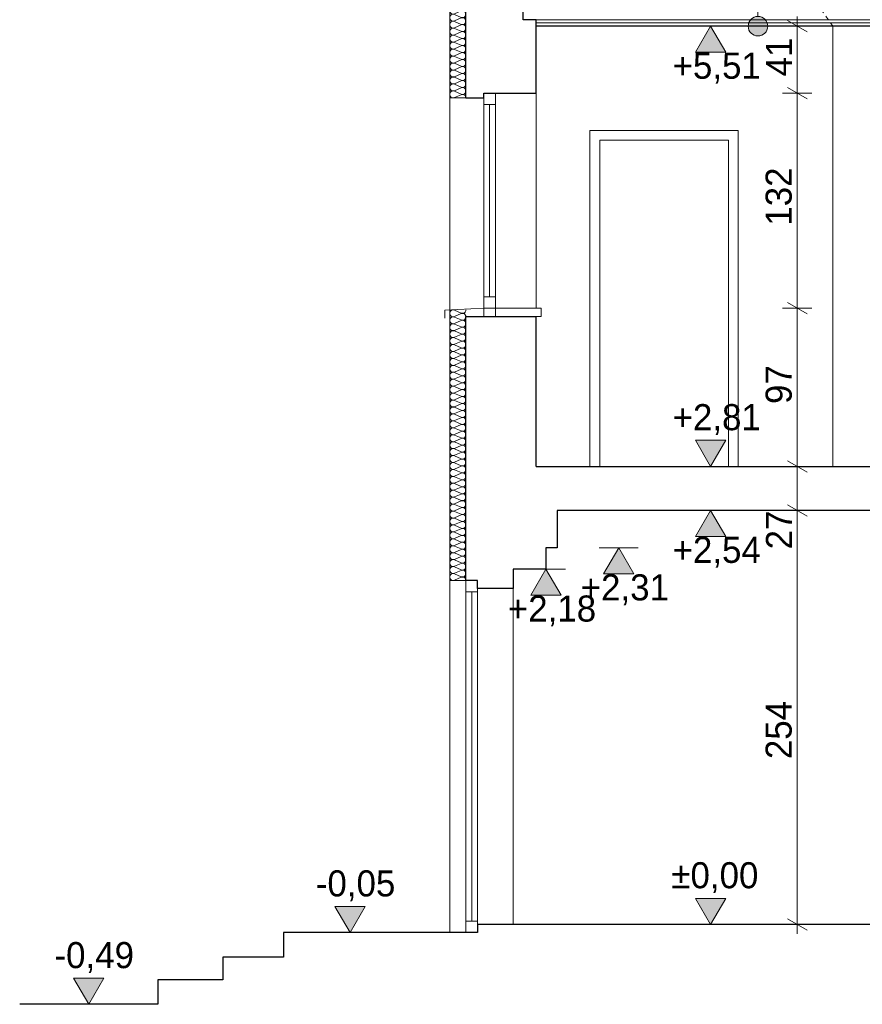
# Model space of a CAD drawing. Extents: x -623047 to -259286, y -27077 to 153279.
# Tile 23 of 190: x -493767 to -488600, y -12820 to -6780. Entities that reach past the tile are written whole.
import ezdxf

# ---------------------------------------------------------------- set-up
doc = ezdxf.new("R2010")
doc.units = 0
doc.header["$MEASUREMENT"] = 0
doc.linetypes.add('Hidden Line', pattern=[50, 25, -25])
for name, color, linetype in [('Inwent Izolacje', 7, 'Continuous'), ('INWENT OPISY', 7, 'Continuous'), ('INWENT WYMIARY', 7, 'Continuous')]:
    doc.layers.add(name, color=color, linetype=linetype)
doc.layers.add('Inwent Izolacje_Nr_Pióra__2', color=7, linetype='Continuous', lineweight=13, true_color=0x7f7f7f)
doc.layers.add('INWENT.ŚCIANY_Nr_Pióra__3', color=7, linetype='Continuous', lineweight=13, true_color=0xff6600)
for name, color, linetype, lineweight in [('INWENT KONST. DREWNIANA_Nr_Pióra__1', 7, 'Continuous', 25), ('INWENT KONST. DREWNIANA_Nr_Pióra__21', 7, 'Continuous', 9), ('INWENT OPISY_Nr_Pióra__21', 7, 'Continuous', 9), ('INWENT STROPY_Nr_Pióra__1', 7, 'Continuous', 25), ('INWENT TEREN_Nr_Pióra__1', 7, 'Continuous', 25), ('INWENT WYMIARY_Nr_Pióra__21', 7, 'Continuous', 9), ('INWENT. DRZWI_Nr_Pióra__5', 7, 'Continuous', 13), ('INWENT. OKNA_Nr_Pióra__5', 7, 'Continuous', 13), ('INWENT.ŚCIANY_Nr_Pióra__21', 7, 'Continuous', 9), ('INWENT.ŚCIANY_Nr_Pióra__5', 7, 'Continuous', 13), ('Istniejące schody_Nr_Pióra__1', 7, 'Continuous', 25), ('Istniejące stropy_Nr_Pióra__1', 7, 'Continuous', 25), ('Istniejące stropy_Nr_Pióra__21', 7, 'Continuous', 9)]:
    doc.layers.add(name, color=color, linetype=linetype, lineweight=lineweight)
doc.styles.add('GENERATED_STYLE_2', font='txt')
doc.dimstyles.new('GENERATED_STYLE__2', dxfattribs={"dimtxt": 160.000002, "dimasz": 91.2, "dimexe": 0.18, "dimexo": 0, "dimgap": 0.09, "dimtad": 1, "dimdec": 0, "dimlfac": 0.1, "dimzin": 0, "dimdsep": 46, "dimtxsty": 'GENERATED_STYLE_2', "dimblk": 'ARROWHEAD_2', "dimblk1": 'ARROWHEAD_2', "dimblk2": 'ARROWHEAD_2', "dimcen": 0.09, "dimclrd": 7, "dimclre": 7, "dimclrt": 7, "dimazin": 0, "dimtfac": 1, "dimtdec": 4, "dimtmove": 0, "dimatfit": 3, "dimfxl": 0, "dimtolj": 1, "dimtzin": 0, "dimarcsym": 0})

# ---------------------------------------------------------------- blocks, each defined once
blk = doc.blocks.new('Izolacja cieplna 14_104', base_point=(-491030.2, -4904.6))
at = {"layer": 'Inwent Izolacje_Nr_Pióra__2', "linetype": 'Continuous'}
for p, q in [((-491100.4, -4906.4), (-491060, -4924.2)), ((-491060, -4927.8), (-491100.4, -4945.6)), ((-491100.4, -4949.2), (-491060, -4967)), ((-491060, -4970.6), (-491100.4, -4988.5)), ((-491100.4, -4992), (-491060, -5009.9)), ((-491060, -5013.5), (-491100.4, -5031.3)), ((-491100.4, -5034.9), (-491060, -5052.7)), ((-491060, -5056.3), (-491100.4, -5074.1)), ((-491100.4, -5077.7), (-491060, -5095.5)), ((-491060, -5099.1), (-491100.4, -5116.9)), ((-491100.4, -5120.5), (-491060, -5138.3)), ((-491060, -5141.9), (-491100.4, -5159.7)), ((-491100.4, -5163.3), (-491060, -5181.1)), ((-491060, -5184.7), (-491100.4, -5202.5)), ((-491100.4, -5206.1), (-491060, -5224)), ((-491060, -5227.5), (-491100.4, -5245.4)), ((-491100.4, -5249), (-491060, -5266.8)), ((-491060, -5270.4), (-491100.4, -5288.2)), ((-491100.4, -5291.8), (-491060, -5309.6)), ((-491060, -5313.2), (-491100.4, -5331)), ((-491100.4, -5334.6), (-491060, -5352.4)), ((-491060, -5356), (-491100.4, -5373.8)), ((-491100.4, -5377.4), (-491060, -5395.2)), ((-491060, -5398.8), (-491100.4, -5416.6)), ((-491100.4, -5420.2), (-491060, -5438)), ((-491060, -5441.6), (-491100.4, -5459.5)), ((-491100.4, -5463), (-491060, -5480.9)), ((-491060, -5484.5), (-491100.4, -5502.3)), ((-491100.4, -5505.9), (-491060, -5523.7)), ((-491060, -5527.3), (-491100.4, -5545.1)), ((-491100.4, -5548.7), (-491060, -5566.5)), ((-491060, -5570.1), (-491100.4, -5587.9)), ((-491100.4, -5591.5), (-491060, -5609.3)), ((-491060, -5612.9), (-491100.4, -5630.7)), ((-491100.4, -5634.3), (-491060, -5652.1)), ((-491060, -5655.7), (-491100.4, -5673.5)), ((-491100.4, -5677.1), (-491060, -5695)), ((-491060, -5698.5), (-491100.4, -5716.4)), ((-491100.4, -5720), (-491060, -5737.8)), ((-491060, -5741.4), (-491100.4, -5759.2)), ((-491100.4, -5762.8), (-491060, -5780.6)), ((-491060, -5784.2), (-491100.4, -5802)), ((-491100.4, -5805.6), (-491060, -5823.4)), ((-491060, -5827), (-491100.4, -5844.8)), ((-491100.4, -5848.4), (-491060, -5866.2)), ((-491060, -5869.8), (-491100.4, -5887.6)), ((-491100.4, -5891.2), (-491060, -5909)), ((-491060, -5912.6), (-491100.4, -5930.5)), ((-491100.4, -5934), (-491060, -5951.9)), ((-491060, -5955.5), (-491100.4, -5973.3)), ((-491100.4, -5976.9), (-491060, -5994.7)), ((-491060, -5998.3), (-491100.4, -6016.1)), ((-491100.4, -6019.7), (-491060, -6037.5)), ((-491060, -6041.1), (-491100.4, -6058.9)), ((-491100.4, -6062.5), (-491060, -6080.3)), ((-491060, -6083.9), (-491100.4, -6101.7)), ((-491100.4, -6105.3), (-491060, -6123.1)), ((-491060, -6126.7), (-491100.4, -6144.5)), ((-491100.4, -6148.1), (-491060, -6166)), ((-491060, -6169.5), (-491100.4, -6187.4)), ((-491100.4, -6191), (-491060, -6208.8)), ((-491060, -6212.4), (-491100.4, -6230.2)), ((-491100.4, -6233.8), (-491060, -6251.6)), ((-491060, -6255.2), (-491100.4, -6273)), ((-491100.4, -6276.6), (-491060, -6294.4)), ((-491060, -6298), (-491100.4, -6315.8)), ((-491100.4, -6319.4), (-491060, -6337.2)), ((-491060, -6340.8), (-491100.4, -6358.6)), ((-491100.4, -6362.2), (-491060, -6380)), ((-491060, -6383.6), (-491100.4, -6401.5)), ((-491100.4, -6405), (-491060, -6422.9)), ((-491060, -6426.5), (-491100.4, -6444.3)), ((-491100.4, -6447.9), (-491060, -6465.7)), ((-491060, -6469.3), (-491100.4, -6487.1)), ((-491100.4, -6490.7), (-491060, -6508.5)), ((-491060, -6512.1), (-491100.4, -6529.9)), ((-491100.4, -6533.5), (-491060, -6551.3)), ((-491060, -6554.9), (-491100.4, -6572.7)), ((-491100.4, -6576.3), (-491060, -6594.1)), ((-491060, -6597.7), (-491100.4, -6615.5)), ((-491100.4, -6619.1), (-491060, -6637)), ((-491060, -6640.5), (-491100.4, -6658.4)), ((-491100.4, -6662), (-491060, -6679.8)), ((-491060, -6683.4), (-491100.4, -6701.2)), ((-491100.4, -6704.8), (-491060, -6722.6)), ((-491060, -6726.2), (-491100.4, -6744)), ((-491100.4, -6747.6), (-491060, -6765.4)), ((-491060, -6769), (-491100.4, -6786.8)), ((-491100.4, -6790.4), (-491060, -6808.2)), ((-491060, -6811.8), (-491100.4, -6829.6)), ((-491100.4, -6833.2), (-491060, -6851)), ((-491060, -6854.6), (-491100.4, -6872.5)), ((-491100.4, -6876), (-491060, -6893.9)), ((-491060, -6897.5), (-491100.4, -6915.3)), ((-491100.4, -6918.9), (-491060, -6936.7)), ((-491060, -6940.3), (-491100.4, -6958.1)), ((-491100.4, -6961.7), (-491060, -6979.5)), ((-491060, -6983.1), (-491100.4, -7000.9)), ((-491100.4, -7004.5), (-491060, -7022.3)), ((-491060, -7025.9), (-491100.4, -7043.7)), ((-491100.4, -7047.3), (-491060, -7065.1)), ((-491060, -7068.7), (-491100.4, -7086.5)), ((-491100.4, -7090.1), (-491060, -7108)), ((-491060, -7111.5), (-491100.4, -7129.4)), ((-491100.4, -7133), (-491060, -7150.8)), ((-491060, -7154.4), (-491100.4, -7172.2)), ((-491100.4, -7175.8), (-491060, -7193.6)), ((-491060, -7197.2), (-491100.4, -7215)), ((-491100.4, -7218.6), (-491060, -7236.4)), ((-491060, -7240), (-491100.4, -7257.8))]:
    blk.add_line(p, q, dxfattribs=at)
for centre, start_param, end_param in [((-491108.9, -4926), 2.728799, 6.695979), ((-491108.9, -4968.8), 2.728799, 6.695979), ((-491051.5, -4904.6), 5.870392, 7.853982), ((-491051.5, -4947.4), 5.870392, 9.837571), ((-491108.9, -5011.7), 2.728799, 6.695979), ((-491051.5, -4990.3), 5.870392, 9.837571), ((-491051.5, -5033.1), 5.870392, 9.837571), ((-491108.9, -5054.5), 2.728799, 6.695979), ((-491051.5, -5075.9), 5.870392, 9.837571), ((-491108.9, -5097.3), 2.728799, 6.695979), ((-491108.9, -5140.1), 2.728799, 6.695979), ((-491051.5, -5118.7), 5.870392, 9.837571), ((-491108.9, -5182.9), 2.728799, 6.695979), ((-491051.5, -5161.5), 5.870392, 9.837571), ((-491051.5, -5204.3), 5.870392, 9.837571), ((-491108.9, -5225.8), 2.728799, 6.695979), ((-491108.9, -5268.6), 2.728799, 6.695979), ((-491051.5, -5247.2), 5.870392, 9.837571), ((-491108.9, -5311.4), 2.728799, 6.695979), ((-491051.5, -5290), 5.870392, 9.837571), ((-491051.5, -5332.8), 5.870392, 9.837571), ((-491108.9, -5354.2), 2.728799, 6.695979), ((-491108.9, -5397), 2.728799, 6.695979), ((-491051.5, -5375.6), 5.870392, 9.837571), ((-491108.9, -5439.8), 2.728799, 6.695979), ((-491051.5, -5418.4), 5.870392, 9.837571), ((-491108.9, -5482.7), 2.728799, 6.695979), ((-491051.5, -5461.3), 5.870392, 9.837571), ((-491051.5, -5504.1), 5.870392, 9.837571), ((-491108.9, -5525.5), 2.728799, 6.695979), ((-491108.9, -5568.3), 2.728799, 6.695979), ((-491051.5, -5546.9), 5.870392, 9.837571), ((-491108.9, -5611.1), 2.728799, 6.695979), ((-491051.5, -5589.7), 5.870392, 9.837571), ((-491051.5, -5632.5), 5.870392, 9.837571), ((-491108.9, -5653.9), 2.728799, 6.695979), ((-491108.9, -5696.8), 2.728799, 6.695979), ((-491051.5, -5675.3), 5.870392, 9.837571), ((-491108.9, -5739.6), 2.728799, 6.695979), ((-491051.5, -5718.2), 5.870392, 9.837571), ((-491051.5, -5761), 5.870392, 9.837571), ((-491108.9, -5782.4), 2.728799, 6.695979), ((-491051.5, -5803.8), 5.870392, 9.837571), ((-491108.9, -5825.2), 2.728799, 6.695979), ((-491108.9, -5868), 2.728799, 6.695979), ((-491051.5, -5846.6), 5.870392, 9.837571), ((-491108.9, -5910.8), 2.728799, 6.695979), ((-491051.5, -5889.4), 5.870392, 9.837571), ((-491051.5, -5932.3), 5.870392, 9.837571), ((-491108.9, -5953.7), 2.728799, 6.695979), ((-491108.9, -5996.5), 2.728799, 6.695979), ((-491051.5, -5975.1), 5.870392, 9.837571), ((-491108.9, -6039.3), 2.728799, 6.695979), ((-491051.5, -6017.9), 5.870392, 9.837571), ((-491051.5, -6060.7), 5.870392, 9.837571), ((-491108.9, -6082.1), 2.728799, 6.695979), ((-491051.5, -6103.5), 5.870392, 9.837571), ((-491108.9, -6124.9), 2.728799, 6.695979), ((-491108.9, -6167.8), 2.728799, 6.695979), ((-491051.5, -6146.3), 5.870392, 9.837571), ((-491108.9, -6210.6), 2.728799, 6.695979), ((-491051.5, -6189.2), 5.870392, 9.837571), ((-491051.5, -6232), 5.870392, 9.837571), ((-491108.9, -6253.4), 2.728799, 6.695979), ((-491108.9, -6296.2), 2.728799, 6.695979), ((-491051.5, -6274.8), 5.870392, 9.837571), ((-491108.9, -6339), 2.728799, 6.695979), ((-491051.5, -6317.6), 5.870392, 9.837571), ((-491051.5, -6360.4), 5.870392, 9.837571), ((-491108.9, -6381.8), 2.728799, 6.695979), ((-491108.9, -6424.7), 2.728799, 6.695979), ((-491051.5, -6403.3), 5.870392, 9.837571), ((-491108.9, -6467.5), 2.728799, 6.695979), ((-491051.5, -6446.1), 5.870392, 9.837571), ((-491108.9, -6510.3), 2.728799, 6.695979), ((-491051.5, -6488.9), 5.870392, 9.837571), ((-491051.5, -6531.7), 5.870392, 9.837571), ((-491108.9, -6553.1), 2.728799, 6.695979), ((-491108.9, -6595.9), 2.728799, 6.695979), ((-491051.5, -6574.5), 5.870392, 9.837571), ((-491108.9, -6638.8), 2.728799, 6.695979), ((-491051.5, -6617.3), 5.870392, 9.837571), ((-491051.5, -6660.2), 5.870392, 9.837571), ((-491108.9, -6681.6), 2.728799, 6.695979), ((-491108.9, -6724.4), 2.728799, 6.695979), ((-491051.5, -6703), 5.870392, 9.837571), ((-491108.9, -6767.2), 2.728799, 6.695979), ((-491051.5, -6745.8), 5.870392, 9.837571), ((-491108.9, -6810), 2.728799, 6.695979), ((-491051.5, -6788.6), 5.870392, 9.837571), ((-491051.5, -6831.4), 5.870392, 9.837571), ((-491108.9, -6852.8), 2.728799, 6.695979), ((-491108.9, -6895.7), 2.728799, 6.695979), ((-491051.5, -6874.3), 5.870392, 9.837571), ((-491108.9, -6938.5), 2.728799, 6.695979), ((-491051.5, -6917.1), 5.870392, 9.837571), ((-491051.5, -6959.9), 5.870392, 9.837571), ((-491108.9, -6981.3), 2.728799, 6.695979), ((-491108.9, -7024.1), 2.728799, 6.695979), ((-491051.5, -7002.7), 5.870392, 9.837571), ((-491108.9, -7066.9), 2.728799, 6.695979), ((-491051.5, -7045.5), 5.870392, 9.837571), ((-491051.5, -7088.3), 5.870392, 9.837571), ((-491108.9, -7109.8), 2.728799, 6.695979), ((-491051.5, -7131.2), 5.870392, 9.837571), ((-491108.9, -7152.6), 2.728799, 6.695979), ((-491108.9, -7195.4), 2.728799, 6.695979), ((-491051.5, -7174), 5.870392, 9.837571), ((-491108.9, -7238.2), 2.728799, 6.695979), ((-491051.5, -7216.8), 5.870392, 9.837571), ((-491051.5, -7259.6), 1.570796, 3.554385)]:
    blk.add_ellipse(centre, major_axis=(0, -21.4), ratio=0.993401, start_param=start_param, end_param=end_param, dxfattribs=at)
blk = doc.blocks.new('Izolacja cieplna 14_106', base_point=(-491030.2, -8559.6))
at = {"layer": 'Inwent Izolacje_Nr_Pióra__2', "linetype": 'Continuous'}
for p, q in [((-491100.4, -8561.4), (-491060, -8579.1)), ((-491060, -8582.7), (-491100.4, -8600.4)), ((-491100.4, -8604), (-491060, -8621.7)), ((-491060, -8625.2), (-491100.4, -8643)), ((-491100.4, -8646.5), (-491060, -8664.2)), ((-491060, -8667.8), (-491100.4, -8685.5)), ((-491100.4, -8689.1), (-491060, -8706.8)), ((-491060, -8710.4), (-491100.4, -8728.1)), ((-491100.4, -8731.7), (-491060, -8749.4)), ((-491060, -8752.9), (-491100.4, -8770.6)), ((-491100.4, -8774.2), (-491060, -8791.9)), ((-491060, -8795.5), (-491100.4, -8813.2)), ((-491100.4, -8816.8), (-491060, -8834.5)), ((-491060, -8838.1), (-491100.4, -8855.8)), ((-491100.4, -8859.4), (-491060, -8877.1)), ((-491060, -8880.6), (-491100.4, -8898.3)), ((-491100.4, -8901.9), (-491060, -8919.6)), ((-491060, -8923.2), (-491100.4, -8940.9)), ((-491100.4, -8944.5), (-491060, -8962.2)), ((-491060, -8965.8), (-491100.4, -8983.5)), ((-491100.4, -8987), (-491060, -9004.7)), ((-491060, -9008.3), (-491100.4, -9026)), ((-491100.4, -9029.6), (-491060, -9047.3)), ((-491060, -9050.9), (-491100.4, -9068.6)), ((-491100.4, -9072.2), (-491060, -9089.9)), ((-491060, -9093.5), (-491100.4, -9111.2)), ((-491100.4, -9114.7), (-491060, -9132.4)), ((-491060, -9136), (-491100.4, -9153.7)), ((-491100.4, -9157.3), (-491060, -9175)), ((-491060, -9178.6), (-491100.4, -9196.3)), ((-491100.4, -9199.9), (-491060, -9217.6)), ((-491060, -9221.1), (-491100.4, -9238.9)), ((-491100.4, -9242.4), (-491060, -9260.1)), ((-491060, -9263.7), (-491100.4, -9281.4)), ((-491100.4, -9285), (-491060, -9302.7)), ((-491060, -9306.3), (-491100.4, -9324)), ((-491100.4, -9327.6), (-491060, -9345.3)), ((-491060, -9348.8), (-491100.4, -9366.5)), ((-491100.4, -9370.1), (-491060, -9387.8)), ((-491060, -9391.4), (-491100.4, -9409.1)), ((-491100.4, -9412.7), (-491060, -9430.4)), ((-491060, -9434), (-491100.4, -9451.7)), ((-491100.4, -9455.2), (-491060, -9473)), ((-491060, -9476.5), (-491100.4, -9494.2)), ((-491100.4, -9497.8), (-491060, -9515.5)), ((-491060, -9519.1), (-491100.4, -9536.8)), ((-491100.4, -9540.4), (-491060, -9558.1)), ((-491060, -9561.7), (-491100.4, -9579.4)), ((-491100.4, -9582.9), (-491060, -9600.6)), ((-491060, -9604.2), (-491100.4, -9621.9)), ((-491100.4, -9625.5), (-491060, -9643.2)), ((-491060, -9646.8), (-491100.4, -9664.5)), ((-491100.4, -9668.1), (-491060, -9685.8)), ((-491060, -9689.4), (-491100.4, -9707.1)), ((-491100.4, -9710.6), (-491060, -9728.3)), ((-491060, -9731.9), (-491100.4, -9749.6)), ((-491100.4, -9753.2), (-491060, -9770.9)), ((-491060, -9774.5), (-491100.4, -9792.2)), ((-491100.4, -9795.8), (-491060, -9813.5)), ((-491060, -9817), (-491100.4, -9834.7)), ((-491100.4, -9838.3), (-491060, -9856)), ((-491060, -9859.6), (-491100.4, -9877.3)), ((-491100.4, -9880.9), (-491060, -9898.6)), ((-491060, -9902.2), (-491100.4, -9919.9)), ((-491100.4, -9923.5), (-491060, -9941.2)), ((-491060, -9944.7), (-491100.4, -9962.4)), ((-491100.4, -9966), (-491060, -9983.7)), ((-491060, -9987.3), (-491100.4, -10005)), ((-491100.4, -10008.6), (-491060, -10026.3)), ((-491060, -10029.9), (-491100.4, -10047.6)), ((-491100.4, -10051.1), (-491060, -10068.9)), ((-491060, -10072.4), (-491100.4, -10090.1)), ((-491100.4, -10093.7), (-491060, -10111.4)), ((-491060, -10115), (-491100.4, -10132.7)), ((-491100.4, -10136.3), (-491060, -10154)), ((-491060, -10157.6), (-491100.4, -10175.3)), ((-491100.4, -10178.8), (-491060, -10196.5)), ((-491060, -10200.1), (-491100.4, -10217.8))]:
    blk.add_line(p, q, dxfattribs=at)
for centre, start_param, end_param in [((-491108.9, -8580.9), 2.728799, 6.695979), ((-491051.5, -8559.6), 5.870392, 7.853982), ((-491108.9, -8623.5), 2.728799, 6.695979), ((-491051.5, -8602.2), 5.870392, 9.837571), ((-491051.5, -8644.7), 5.870392, 9.837571), ((-491108.9, -8666), 2.728799, 6.695979), ((-491108.9, -8708.6), 2.728799, 6.695979), ((-491051.5, -8687.3), 5.870392, 9.837571), ((-491108.9, -8751.2), 2.728799, 6.695979), ((-491051.5, -8729.9), 5.870392, 9.837571), ((-491051.5, -8772.4), 5.870392, 9.837571), ((-491108.9, -8793.7), 2.728799, 6.695979), ((-491108.9, -8836.3), 2.728799, 6.695979), ((-491051.5, -8815), 5.870392, 9.837571), ((-491108.9, -8878.8), 2.728799, 6.695979), ((-491051.5, -8857.6), 5.870392, 9.837571), ((-491051.5, -8900.1), 5.870392, 9.837571), ((-491108.9, -8921.4), 2.728799, 6.695979), ((-491051.5, -8942.7), 5.870392, 9.837571), ((-491108.9, -8964), 2.728799, 6.695979), ((-491108.9, -9006.5), 2.728799, 6.695979), ((-491051.5, -8985.3), 5.870392, 9.837571), ((-491108.9, -9049.1), 2.728799, 6.695979), ((-491051.5, -9027.8), 5.870392, 9.837571), ((-491051.5, -9070.4), 5.870392, 9.837571), ((-491108.9, -9091.7), 2.728799, 6.695979), ((-491108.9, -9134.2), 2.728799, 6.695979), ((-491051.5, -9112.9), 5.870392, 9.837571), ((-491108.9, -9176.8), 2.728799, 6.695979), ((-491051.5, -9155.5), 5.870392, 9.837571), ((-491051.5, -9198.1), 5.870392, 9.837571), ((-491108.9, -9219.4), 2.728799, 6.695979), ((-491108.9, -9261.9), 2.728799, 6.695979), ((-491051.5, -9240.6), 5.870392, 9.837571), ((-491108.9, -9304.5), 2.728799, 6.695979), ((-491051.5, -9283.2), 5.870392, 9.837571), ((-491108.9, -9347.1), 2.728799, 6.695979), ((-491051.5, -9325.8), 5.870392, 9.837571), ((-491051.5, -9368.3), 5.870392, 9.837571), ((-491108.9, -9389.6), 2.728799, 6.695979), ((-491108.9, -9432.2), 2.728799, 6.695979), ((-491051.5, -9410.9), 5.870392, 9.837571), ((-491108.9, -9474.7), 2.728799, 6.695979), ((-491051.5, -9453.5), 5.870392, 9.837571), ((-491051.5, -9496), 5.870392, 9.837571), ((-491108.9, -9517.3), 2.728799, 6.695979), ((-491108.9, -9559.9), 2.728799, 6.695979), ((-491051.5, -9538.6), 5.870392, 9.837571), ((-491108.9, -9602.4), 2.728799, 6.695979), ((-491051.5, -9581.2), 5.870392, 9.837571), ((-491051.5, -9623.7), 5.870392, 9.837571), ((-491108.9, -9645), 2.728799, 6.695979), ((-491051.5, -9666.3), 5.870392, 9.837571), ((-491108.9, -9687.6), 2.728799, 6.695979), ((-491108.9, -9730.1), 2.728799, 6.695979), ((-491051.5, -9708.8), 5.870392, 9.837571), ((-491108.9, -9772.7), 2.728799, 6.695979), ((-491051.5, -9751.4), 5.870392, 9.837571), ((-491051.5, -9794), 5.870392, 9.837571), ((-491108.9, -9815.3), 2.728799, 6.695979), ((-491108.9, -9857.8), 2.728799, 6.695979), ((-491051.5, -9836.5), 5.870392, 9.837571), ((-491108.9, -9900.4), 2.728799, 6.695979), ((-491051.5, -9879.1), 5.870392, 9.837571), ((-491051.5, -9921.7), 5.870392, 9.837571), ((-491108.9, -9942.9), 2.728799, 6.695979), ((-491108.9, -9985.5), 2.728799, 6.695979), ((-491051.5, -9964.2), 5.870392, 9.837571), ((-491108.9, -10028.1), 2.728799, 6.695979), ((-491051.5, -10006.8), 5.870392, 9.837571), ((-491051.5, -10049.4), 5.870392, 9.837571), ((-491108.9, -10070.6), 2.728799, 6.695979), ((-491051.5, -10091.9), 5.870392, 9.837571), ((-491108.9, -10113.2), 2.728799, 6.695979), ((-491108.9, -10155.8), 2.728799, 6.695979), ((-491051.5, -10134.5), 5.870392, 9.837571), ((-491108.9, -10198.3), 2.728799, 6.695979), ((-491051.5, -10177), 5.870392, 9.837571), ((-491051.5, -10219.6), 1.570796, 3.554385)]:
    blk.add_ellipse(centre, major_axis=(0, -21.3), ratio=0.999331, start_param=start_param, end_param=end_param, dxfattribs=at)
blk = doc.blocks.new('Linia_103', base_point=(-489239.9, -6574.6))
at = {"layer": 'INWENT OPISY_Nr_Pióra__21', "linetype": 'Continuous'}
blk.add_hatch(color=256, dxfattribs=at).paths.add_polyline_path([(-489179.9, -6819.6), (-489184.5, -6796.7), (-489197.5, -6777.2), (-489216.9, -6764.2), (-489239.9, -6759.6), (-489262.9, -6764.2), (-489282.3, -6777.2), (-489295.3, -6796.7), (-489299.9, -6819.6), (-489295.3, -6842.6), (-489282.3, -6862), (-489262.9, -6875), (-489239.9, -6879.6), (-489216.9, -6875), (-489197.5, -6862), (-489184.5, -6842.6)], flags=0)
blk.add_line((-489239.9, -6574.6), (-489239.9, -6759.6), dxfattribs=at)
blk.add_circle((-489239.9, -6819.6), 60, dxfattribs=at)
blk = doc.blocks.new('Wymiary_73', base_point=(-489530.2, -6819.6))
at = {"layer": 'INWENT WYMIARY_Nr_Pióra__21', "linetype": 'Continuous'}
blk.add_hatch(color=256, dxfattribs=at).paths.add_polyline_path([(-489530.2, -6819.6), (-489623, -6979.6), (-489437.4, -6979.6)], flags=0)
for p, q in [((-489530.2, -6819.6), (-489650.2, -6819.6)), ((-489530.2, -6819.6), (-489623, -6979.6)), ((-489530.2, -6819.6), (-489410.2, -6819.6)), ((-489437.4, -6979.6), (-489530.2, -6819.6)), ((-489623, -6979.6), (-489437.4, -6979.6))]:
    blk.add_line(p, q, dxfattribs=at)
at = {"layer": 'INWENT WYMIARY_Nr_Pióra__21', "insert": (-489763.6, -7171.6), "char_height": 160, "attachment_point": 7, "style": 'GENERATED_STYLE_2'}
blk.add_mtext('{+5,51}', dxfattribs=at)
blk = doc.blocks.new('Wymiary_74', base_point=(-489530.2, -9789.6))
at = {"layer": 'INWENT WYMIARY_Nr_Pióra__21', "linetype": 'Continuous'}
blk.add_hatch(color=256, dxfattribs=at).paths.add_polyline_path([(-489530.2, -9789.6), (-489623, -9949.6), (-489437.4, -9949.6)], flags=0)
for p, q in [((-489530.2, -9789.6), (-489650.2, -9789.6)), ((-489530.2, -9789.6), (-489623, -9949.6)), ((-489530.2, -9789.6), (-489410.2, -9789.6)), ((-489437.4, -9949.6), (-489530.2, -9789.6)), ((-489623, -9949.6), (-489437.4, -9949.6))]:
    blk.add_line(p, q, dxfattribs=at)
at = {"layer": 'INWENT WYMIARY_Nr_Pióra__21', "insert": (-489763.6, -10141.6), "char_height": 160, "attachment_point": 7, "style": 'GENERATED_STYLE_2'}
blk.add_mtext('{+2,54}', dxfattribs=at)
blk = doc.blocks.new('Wymiary_75', base_point=(-489530.2, -9519.6))
at = {"layer": 'INWENT WYMIARY_Nr_Pióra__21', "linetype": 'Continuous'}
blk.add_hatch(color=256, dxfattribs=at).paths.add_polyline_path([(-489530.2, -9519.6), (-489623, -9359.6), (-489437.4, -9359.6)], flags=0)
for p, q in [((-489530.2, -9519.6), (-489623, -9359.6)), ((-489623, -9359.6), (-489437.4, -9359.6)), ((-489437.4, -9359.6), (-489530.2, -9519.6)), ((-489530.2, -9519.6), (-489650.2, -9519.6)), ((-489530.2, -9519.6), (-489410.2, -9519.6))]:
    blk.add_line(p, q, dxfattribs=at)
at = {"layer": 'INWENT WYMIARY_Nr_Pióra__21', "insert": (-489763.6, -9327.6), "char_height": 160, "attachment_point": 7, "style": 'GENERATED_STYLE_2'}
blk.add_mtext('{+2,81}', dxfattribs=at)
blk = doc.blocks.new('Wymiary_77', base_point=(-490093.6, -10019.6))
at = {"layer": 'INWENT WYMIARY_Nr_Pióra__21', "linetype": 'Continuous'}
blk.add_hatch(color=256, dxfattribs=at).paths.add_polyline_path([(-490093.6, -10019.6), (-490186.4, -10179.6), (-490000.8, -10179.6)], flags=0)
for p, q in [((-490093.6, -10019.6), (-490213.6, -10019.6)), ((-490093.6, -10019.6), (-490186.4, -10179.6)), ((-490093.6, -10019.6), (-489973.6, -10019.6)), ((-490000.8, -10179.6), (-490093.6, -10019.6)), ((-490186.4, -10179.6), (-490000.8, -10179.6))]:
    blk.add_line(p, q, dxfattribs=at)
at = {"layer": 'INWENT WYMIARY_Nr_Pióra__21', "insert": (-490327, -10371.6), "char_height": 160, "attachment_point": 7, "style": 'GENERATED_STYLE_2'}
blk.add_mtext('{+2,31}', dxfattribs=at)
blk = doc.blocks.new('Wymiary_78', base_point=(-490540.2, -10149.6))
at = {"layer": 'INWENT WYMIARY_Nr_Pióra__21', "linetype": 'Continuous'}
blk.add_hatch(color=256, dxfattribs=at).paths.add_polyline_path([(-490540.2, -10149.6), (-490633, -10309.6), (-490447.4, -10309.6)], flags=0)
for p, q in [((-490540.2, -10149.6), (-490660.2, -10149.6)), ((-490540.2, -10149.6), (-490633, -10309.6)), ((-490540.2, -10149.6), (-490420.2, -10149.6)), ((-490447.4, -10309.6), (-490540.2, -10149.6)), ((-490633, -10309.6), (-490447.4, -10309.6))]:
    blk.add_line(p, q, dxfattribs=at)
at = {"layer": 'INWENT WYMIARY_Nr_Pióra__21', "insert": (-490773.6, -10501.6), "char_height": 160, "attachment_point": 7, "style": 'GENERATED_STYLE_2'}
blk.add_mtext('{+2,18}', dxfattribs=at)
blk = doc.blocks.new('Wymiary_79', base_point=(-489530.2, -12329.6))
at = {"layer": 'INWENT WYMIARY_Nr_Pióra__21', "linetype": 'Continuous'}
blk.add_hatch(color=256, dxfattribs=at).paths.add_polyline_path([(-489530.2, -12329.6), (-489623, -12169.6), (-489437.4, -12169.6)], flags=0)
for p, q in [((-489530.2, -12329.6), (-489623, -12169.6)), ((-489623, -12169.6), (-489437.4, -12169.6)), ((-489437.4, -12169.6), (-489530.2, -12329.6)), ((-489530.2, -12329.6), (-489650.2, -12329.6)), ((-489530.2, -12329.6), (-489410.2, -12329.6))]:
    blk.add_line(p, q, dxfattribs=at)
at = {"layer": 'INWENT WYMIARY_Nr_Pióra__21', "insert": (-489771.1, -12137.6), "char_height": 160, "attachment_point": 7, "style": 'GENERATED_STYLE_2'}
blk.add_mtext('{±0,00}', dxfattribs=at)
blk = doc.blocks.new('Wymiary_80', base_point=(-491741, -12379.6))
at = {"layer": 'INWENT WYMIARY_Nr_Pióra__21', "linetype": 'Continuous'}
blk.add_hatch(color=256, dxfattribs=at).paths.add_polyline_path([(-491741, -12379.6), (-491833.8, -12219.6), (-491648.2, -12219.6)], flags=0)
for p, q in [((-491741, -12379.6), (-491833.8, -12219.6)), ((-491833.8, -12219.6), (-491648.2, -12219.6)), ((-491648.2, -12219.6), (-491741, -12379.6)), ((-491741, -12379.6), (-491861, -12379.6)), ((-491741, -12379.6), (-491621, -12379.6))]:
    blk.add_line(p, q, dxfattribs=at)
at = {"layer": 'INWENT WYMIARY_Nr_Pióra__21', "insert": (-491951.1, -12187.6), "char_height": 160, "attachment_point": 7, "style": 'GENERATED_STYLE_2'}
blk.add_mtext('{-0,05}', dxfattribs=at)
blk = doc.blocks.new('Wymiary_81', base_point=(-493343.4, -12819.6))
at = {"layer": 'INWENT WYMIARY_Nr_Pióra__21', "linetype": 'Continuous'}
blk.add_hatch(color=256, dxfattribs=at).paths.add_polyline_path([(-493343.4, -12819.6), (-493436.2, -12659.6), (-493250.6, -12659.6)], flags=0)
for p, q in [((-493343.4, -12819.6), (-493436.2, -12659.6)), ((-493436.2, -12659.6), (-493250.6, -12659.6)), ((-493250.6, -12659.6), (-493343.4, -12819.6)), ((-493343.4, -12819.6), (-493463.4, -12819.6)), ((-493343.4, -12819.6), (-493223.4, -12819.6))]:
    blk.add_line(p, q, dxfattribs=at)
at = {"layer": 'INWENT WYMIARY_Nr_Pióra__21', "insert": (-493553.5, -12627.6), "char_height": 160, "attachment_point": 7, "style": 'GENERATED_STYLE_2'}
blk.add_mtext('{-0,49}', dxfattribs=at)
blk = doc.blocks.new('*D1101')
at = {"layer": 'INWENT WYMIARY_Nr_Pióra__21', "linetype": 'Continuous'}
for p, q in [((-489058.9, -9755), (-488938.9, -9824.3)), ((-488908.9, -9789.6), (-489088.9, -9789.6)), ((-488998.9, -12329.6), (-488998.9, -9789.6)), ((-489058.9, -12295), (-488938.9, -12364.3)), ((-488908.9, -12329.6), (-489088.9, -12329.6)), ((-488998.9, -12388.3), (-488998.9, -12329.6))]:
    blk.add_line(p, q, dxfattribs=at)
at = {"layer": 'INWENT WYMIARY_Nr_Pióra__21', "char_height": 160, "attachment_point": 7, "rotation": 90, "style": 'GENERATED_STYLE_2'}
for s, insert in [('{41}', (-489030.9, -7127)), ('{132}', (-489030.9, -8043.2)), ('{97}', (-489030.9, -9137)), ('{27}', (-489030.9, -10029.1)), ('{254}', (-489030.9, -11315.6))]:
    blk.add_mtext(s, dxfattribs=dict(at, insert=insert))
blk = doc.blocks.new('ARROWHEAD_2')
at = {"color": 0, "linetype": 'Continuous', "lineweight": 0}
for p, q in [((0, 0), (-1, 0)), ((-0.378, -0.655), (0.378, 0.655))]:
    blk.add_line(p, q, dxfattribs=at)
blk = doc.blocks.new('*D1102')
at = {"layer": 'INWENT WYMIARY_Nr_Pióra__21', "linetype": 'Continuous'}
for p, q in [((-488908.9, -9519.6), (-489088.9, -9519.6)), ((-489058.9, -9485), (-488938.9, -9554.3)), ((-488998.9, -9789.6), (-488998.9, -9519.6)), ((-489058.9, -9755), (-488938.9, -9824.3)), ((-488908.9, -9789.6), (-489088.9, -9789.6))]:
    blk.add_line(p, q, dxfattribs=at)
at = {"layer": 'INWENT WYMIARY_Nr_Pióra__21', "char_height": 160, "attachment_point": 7, "rotation": 90, "style": 'GENERATED_STYLE_2'}
for s, insert in [('{41}', (-489030.9, -7127)), ('{132}', (-489030.9, -8043.2)), ('{97}', (-489030.9, -9137)), ('{27}', (-489030.9, -10029.1)), ('{254}', (-489030.9, -11315.6))]:
    blk.add_mtext(s, dxfattribs=dict(at, insert=insert))
blk = doc.blocks.new('*D1103')
at = {"layer": 'INWENT WYMIARY_Nr_Pióra__21', "linetype": 'Continuous'}
for p, q in [((-489058.9, -8515), (-488938.9, -8584.3)), ((-488908.9, -8549.6), (-489088.9, -8549.6)), ((-488998.9, -9519.6), (-488998.9, -8549.6)), ((-488908.9, -9519.6), (-489088.9, -9519.6)), ((-489058.9, -9485), (-488938.9, -9554.3))]:
    blk.add_line(p, q, dxfattribs=at)
at = {"layer": 'INWENT WYMIARY_Nr_Pióra__21', "char_height": 160, "attachment_point": 7, "rotation": 90, "style": 'GENERATED_STYLE_2'}
for s, insert in [('{41}', (-489030.9, -7127)), ('{132}', (-489030.9, -8043.2)), ('{97}', (-489030.9, -9137)), ('{27}', (-489030.9, -10029.1)), ('{254}', (-489030.9, -11315.6))]:
    blk.add_mtext(s, dxfattribs=dict(at, insert=insert))
blk = doc.blocks.new('*D1104')
at = {"layer": 'INWENT WYMIARY_Nr_Pióra__21', "linetype": 'Continuous'}
for p, q in [((-488908.9, -7229.6), (-489088.9, -7229.6)), ((-489058.9, -7195), (-488938.9, -7264.3)), ((-488998.9, -8549.6), (-488998.9, -7229.6)), ((-489058.9, -8515), (-488938.9, -8584.3)), ((-488908.9, -8549.6), (-489088.9, -8549.6))]:
    blk.add_line(p, q, dxfattribs=at)
at = {"layer": 'INWENT WYMIARY_Nr_Pióra__21', "char_height": 160, "attachment_point": 7, "rotation": 90, "style": 'GENERATED_STYLE_2'}
for s, insert in [('{41}', (-489030.9, -7127)), ('{132}', (-489030.9, -8043.2)), ('{97}', (-489030.9, -9137)), ('{27}', (-489030.9, -10029.1)), ('{254}', (-489030.9, -11315.6))]:
    blk.add_mtext(s, dxfattribs=dict(at, insert=insert))
blk = doc.blocks.new('*D1105')
at = {"layer": 'INWENT WYMIARY_Nr_Pióra__21', "linetype": 'Continuous'}
for p, q in [((-488998.9, -6819.6), (-488998.9, -6760.9)), ((-488908.9, -6819.6), (-489088.9, -6819.6)), ((-488938.9, -6854.3), (-489058.9, -6785)), ((-488998.9, -7229.6), (-488998.9, -6819.6)), ((-488908.9, -7229.6), (-489088.9, -7229.6)), ((-489058.9, -7195), (-488938.9, -7264.3))]:
    blk.add_line(p, q, dxfattribs=at)
at = {"layer": 'INWENT WYMIARY_Nr_Pióra__21', "char_height": 160, "attachment_point": 7, "rotation": 90, "style": 'GENERATED_STYLE_2'}
for s, insert in [('{41}', (-489030.9, -7127)), ('{132}', (-489030.9, -8043.2)), ('{97}', (-489030.9, -9137)), ('{27}', (-489030.9, -10029.1)), ('{254}', (-489030.9, -11315.6))]:
    blk.add_mtext(s, dxfattribs=dict(at, insert=insert))

msp = doc.modelspace()

# ---------------------------------------------------------------- linework, layer by layer
at = {"layer": 'INWENT KONST. DREWNIANA_Nr_Pióra__1', "linetype": 'Continuous'}
for p, q in [((-491030.2, -7259.6), (-491030.2, -4924.6)), ((-490680.2, -6779.6), (-490680.2, -4924.6)), ((-490600.2, -6779.6), (-490680.2, -6779.6)), ((-490600.2, -7229.6), (-490600.2, -6779.6)), ((-490920.2, -7229.6), (-490600.2, -7229.6)), ((-490920.2, -7259.6), (-490920.2, -7229.6)), ((-491030.2, -7259.6), (-490920.2, -7259.6)), ((-491030.2, -8599.6), (-490600.2, -8599.6)), ((-491030.2, -10219.6), (-491030.2, -8599.6)), ((-490600.2, -9519.6), (-490600.2, -8599.6)), ((-488410.2, -9789.6), (-490470.2, -9789.6)), ((-490470.2, -9789.6), (-490470.2, -10019.6)), ((-490470.2, -10019.6), (-490540.2, -10019.6)), ((-490540.2, -10019.6), (-490540.2, -10149.6)), ((-490540.2, -10149.6), (-490740.2, -10149.6)), ((-490740.2, -10149.6), (-490740.2, -10269.6)), ((-490960.2, -10219.6), (-491030.2, -10219.6)), ((-490960.2, -10269.6), (-490960.2, -10219.6)), ((-490740.2, -10269.6), (-490960.2, -10269.6)), ((-490960.2, -12379.6), (-491030.2, -12379.6)), ((-476330.2, -12329.6), (-490960.2, -12329.6)), ((-490960.2, -12329.6), (-490960.2, -12379.6))]:
    msp.add_line(p, q, dxfattribs=at)
at = {"layer": 'INWENT KONST. DREWNIANA_Nr_Pióra__21', "linetype": 'Continuous'}
msp.add_line((-488380.2, -6779.6), (-490680.2, -6779.6), dxfattribs=at)
at = {"layer": 'INWENT STROPY_Nr_Pióra__1', "linetype": 'Continuous'}
msp.add_line((-488460.2, -6819.6), (-490600.2, -6819.6), dxfattribs=at)
at = {"layer": 'INWENT TEREN_Nr_Pióra__1', "linetype": 'Continuous'}
msp.add_line((-492920.2, -12819.6), (-493766.7, -12819.6), dxfattribs=at)
at = {"layer": 'INWENT. DRZWI_Nr_Pióra__5', "linetype": 'Continuous'}
for p, q in [((-490960.2, -10219.6), (-491030.2, -10219.6)), ((-491030.2, -10219.6), (-491030.2, -10289.6)), ((-490960.2, -10289.6), (-490960.2, -10219.6)), ((-491030.2, -10289.6), (-490960.2, -10289.6)), ((-491030.2, -10289.6), (-491030.2, -12309.6)), ((-490995.2, -12309.6), (-490995.2, -10289.6)), ((-490960.2, -10289.6), (-490960.2, -12309.6)), ((-490960.2, -12309.6), (-491030.2, -12309.6)), ((-491030.2, -12309.6), (-491030.2, -12379.6)), ((-490960.2, -12379.6), (-490960.2, -12309.6)), ((-491030.2, -12379.6), (-490960.2, -12379.6))]:
    msp.add_line(p, q, dxfattribs=at)
at = {"layer": 'INWENT. OKNA_Nr_Pióra__5', "linetype": 'Continuous'}
for p, q in [((-490920.2, -7229.6), (-490920.2, -8549.6)), ((-490920.2, -7229.6), (-490850.2, -7229.6)), ((-490850.2, -7229.6), (-490850.2, -8549.6)), ((-490920.2, -7299.6), (-490850.2, -7299.6)), ((-490885.2, -7299.6), (-490885.2, -8479.6)), ((-490920.2, -8479.6), (-490850.2, -8479.6)), ((-490920.2, -8549.6), (-491160.2, -8561)), ((-491160.2, -8561), (-491160.2, -8611)), ((-490920.2, -8549.6), (-490850.2, -8549.6)), ((-490920.2, -8599.6), (-490920.2, -8549.6)), ((-490850.2, -8549.6), (-490570.2, -8549.6)), ((-490850.2, -8599.6), (-490850.2, -8549.6)), ((-490570.2, -8549.6), (-490570.2, -8599.6)), ((-490570.2, -8599.6), (-490790.2, -8599.6))]:
    msp.add_line(p, q, dxfattribs=at)
at = {"layer": 'INWENT.ŚCIANY_Nr_Pióra__21', "linetype": 'Continuous'}
for p, q in [((-490600.2, -7229.6), (-490600.2, -8549.6)), ((-491130.2, -8559.6), (-491130.2, -7259.6)), ((-490270.4, -9519.6), (-490270.4, -7459.6)), ((-490270.4, -7459.6), (-489360.4, -7459.6)), ((-489360.4, -9519.6), (-489360.4, -7459.6)), ((-490210.4, -9519.6), (-490210.4, -7519.6)), ((-490210.4, -7519.6), (-489420.4, -7519.6)), ((-489420.4, -9519.6), (-489420.4, -7519.6)), ((-491130.2, -10219.6), (-491130.2, -12379.6))]:
    msp.add_line(p, q, dxfattribs=at)
at = {"layer": 'INWENT.ŚCIANY_Nr_Pióra__3', "linetype": 'Continuous'}
for p, q in [((-491130.2, -7259.6), (-491130.2, -4904.3)), ((-491130.2, -7259.6), (-491030.2, -7259.6)), ((-491130.2, -10219.6), (-491130.2, -8559.6)), ((-491130.2, -10219.6), (-491130.2, -8559.6)), ((-491030.2, -10219.6), (-491130.2, -10219.6))]:
    msp.add_line(p, q, dxfattribs=at)
at = {"layer": 'INWENT.ŚCIANY_Nr_Pióra__5', "linetype": 'Hidden Line'}
msp.add_line((-488780.2, -6819.6), (-488950.2, -6574.6), dxfattribs=at)
at = {"layer": 'INWENT.ŚCIANY_Nr_Pióra__5', "linetype": 'Continuous'}
for p, q in [((-488780.2, -9519.6), (-488780.2, -6819.6)), ((-490740.2, -10269.6), (-490740.2, -12329.6))]:
    msp.add_line(p, q, dxfattribs=at)
at = {"layer": 'Istniejące schody_Nr_Pióra__1', "linetype": 'Continuous'}
for p, q in [((-491030.2, -12379.6), (-492150.2, -12379.6)), ((-492150.2, -12379.6), (-492150.2, -12529.6)), ((-492150.2, -12529.6), (-492520.2, -12529.6)), ((-492520.2, -12529.6), (-492520.2, -12669.6)), ((-492520.2, -12669.6), (-492920.2, -12669.6)), ((-492920.2, -12669.6), (-492920.2, -12819.6))]:
    msp.add_line(p, q, dxfattribs=at)
at = {"layer": 'Istniejące stropy_Nr_Pióra__1', "linetype": 'Continuous'}
msp.add_line((-490600.2, -9519.6), (-488250.2, -9519.6), dxfattribs=at)
at = {"layer": 'Istniejące stropy_Nr_Pióra__21', "linetype": 'Continuous'}
msp.add_line((-488380.2, -6799.6), (-490600.2, -6799.6), dxfattribs=at)

# ---------------------------------------------------------------- block references
at = {"layer": 'Inwent Izolacje', "color": 104, "linetype": 'Continuous', "lineweight": 13, "true_color": 0x029e21}
for name, p in [('Izolacja cieplna 14_104', (-491030.2, -4904.6)), ('Izolacja cieplna 14_106', (-491030.2, -8559.6))]:
    msp.add_blockref(name, p, dxfattribs=at)
at = {"layer": 'INWENT OPISY', "linetype": 'Continuous'}
msp.add_blockref('Linia_103', (-489239.9, -6574.6), dxfattribs=at)
at = {"layer": 'INWENT WYMIARY', "linetype": 'Continuous'}
for name, p in [('Wymiary_73', (-489530.2, -6819.6)), ('Wymiary_75', (-489530.2, -9519.6)), ('Wymiary_74', (-489530.2, -9789.6)), ('Wymiary_77', (-490093.6, -10019.6)), ('Wymiary_78', (-490540.2, -10149.6)), ('Wymiary_79', (-489530.2, -12329.6)), ('Wymiary_80', (-491741, -12379.6)), ('Wymiary_81', (-493343.4, -12819.6))]:
    msp.add_blockref(name, p, dxfattribs=at)

# ---------------------------------------------------------------- dimensions: what is measured, and where the dimension line sits
for p1, p2, picture, middle in [((-490709.6, -7229.6), (-489086.4, -6819.6), '*D1105', (-489110.9, -7005.6)), ((-490740.2, -12329.6), (-490470.2, -9789.6), '*D1101', (-489110.9, -11133.5)), ((-489043.3, -9519.6), (-490710.2, -8549.6), '*D1103', (-489110.9, -9015.6)), ((-490710.2, -8549.6), (-490709.6, -7229.6), '*D1104', (-489110.9, -7861.1)), ((-490470.2, -9789.6), (-489043.3, -9519.6), '*D1102', (-489110.9, -9907.7))]:
    dim = msp.add_linear_dim(base=(-488998.9, -12329.6), p1=p1, p2=p2, angle=90, dimstyle='GENERATED_STYLE__2', dxfattribs=at)
    dim.commit()
    dim.dimension.update_dxf_attribs({"geometry": picture, "text_midpoint": middle})

doc.saveas('drawing.dxf')
